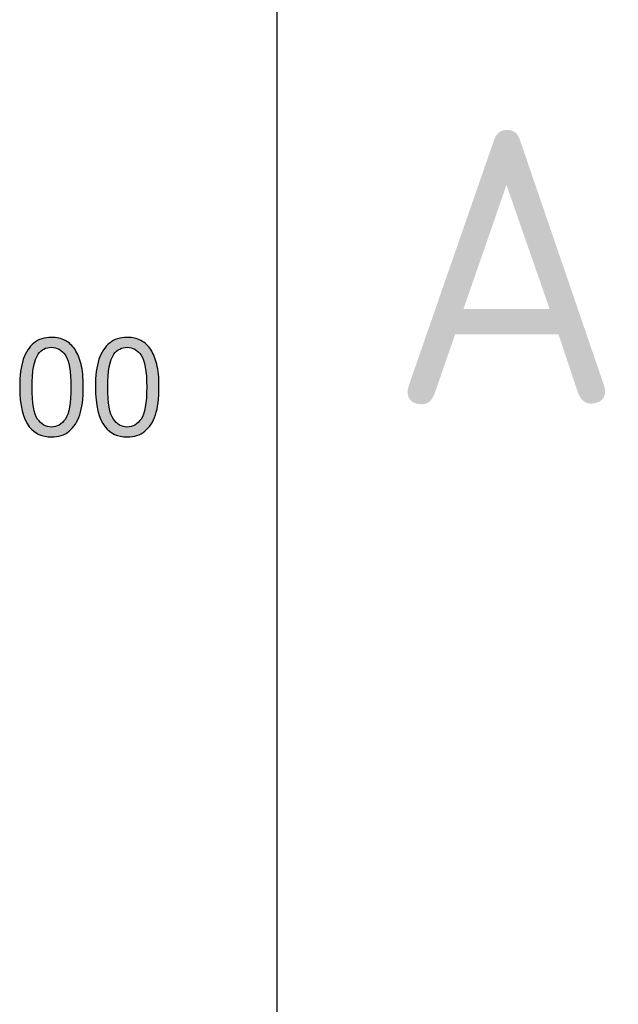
# Model space of a CAD drawing. Header units: inches. Extents: x 0 to 22, y 0 to 17.
# Tile 18 of 40: x 21.304 to 21.85, y 1.94 to 2.839. Entities that reach past the tile are written whole.
import ezdxf

# ---------------------------------------------------------------- set-up
doc = ezdxf.new("R2010")
doc.units = ezdxf.units.IN
doc.header["$MEASUREMENT"] = 0
doc.layers.add('Default', color=7, linetype='Continuous')

msp = doc.modelspace()

# ---------------------------------------------------------------- hatches: boundary and pattern name
at = {"layer": 'Default', "linetype": 'Continuous'}
h = msp.add_hatch(color=7, dxfattribs=at)
edge = h.paths.add_edge_path()
edge.add_spline(control_points=[(21.30353, 2.50387), (21.30353, 2.48714), (21.30647, 2.47507), (21.31233, 2.46767), (21.31724, 2.46151), (21.32398, 2.45843), (21.33257, 2.45843), (21.33908, 2.45843), (21.34448, 2.46019), (21.34875, 2.46368), (21.35302, 2.46719), (21.35623, 2.47215), (21.35838, 2.47857), (21.36052, 2.48498), (21.3616, 2.49341), (21.3616, 2.50387), (21.3616, 2.51269), (21.36093, 2.51971), (21.35959, 2.5249), (21.35825, 2.53011), (21.35642, 2.53452), (21.35407, 2.53814), (21.35171, 2.54177), (21.34874, 2.54454), (21.34514, 2.54647), (21.34153, 2.54839), (21.33734, 2.54936), (21.33257, 2.54936), (21.32609, 2.54936), (21.32071, 2.54761), (21.31644, 2.54413), (21.31217, 2.54064), (21.30895, 2.53569), (21.30678, 2.52928), (21.30462, 2.52287), (21.30353, 2.51439), (21.30353, 2.50387)], knot_values=[0, 0, 0, 0, 0.083333, 0.083333, 0.083333, 0.166667, 0.166667, 0.166667, 0.25, 0.25, 0.25, 0.333333, 0.333333, 0.333333, 0.416667, 0.416667, 0.416667, 0.5, 0.5, 0.5, 0.583333, 0.583333, 0.583333, 0.666667, 0.666667, 0.666667, 0.75, 0.75, 0.75, 0.833333, 0.833333, 0.833333, 0.916667, 0.916667, 0.916667, 1, 1, 1, 1], degree=3, periodic=0)
edge = h.paths.add_edge_path()
edge.add_spline(control_points=[(21.31478, 2.50387), (21.31478, 2.48925), (21.31648, 2.47952), (21.3199, 2.47468), (21.32332, 2.46984), (21.32754, 2.46742), (21.33257, 2.46742), (21.33759, 2.46742), (21.34181, 2.46985), (21.34523, 2.47471), (21.34865, 2.47957), (21.35035, 2.48929), (21.35035, 2.50387), (21.35035, 2.51852), (21.34865, 2.52826), (21.34523, 2.53307), (21.34181, 2.5379), (21.33755, 2.5403), (21.33244, 2.5403), (21.32742, 2.5403), (21.32342, 2.53817), (21.32042, 2.53393), (21.31665, 2.5285), (21.31478, 2.51848), (21.31478, 2.50387)], knot_values=[0, 0, 0, 0, 0.125, 0.125, 0.125, 0.25, 0.25, 0.25, 0.375, 0.375, 0.375, 0.5, 0.5, 0.5, 0.625, 0.625, 0.625, 0.75, 0.75, 0.75, 0.875, 0.875, 0.875, 1, 1, 1, 1], degree=3, periodic=0)
h = msp.add_hatch(color=7, dxfattribs=at)
edge = h.paths.add_edge_path()
edge.add_spline(control_points=[(21.37271, 2.50387), (21.37271, 2.48714), (21.37564, 2.47507), (21.38152, 2.46767), (21.38641, 2.46151), (21.39316, 2.45843), (21.40174, 2.45843), (21.40826, 2.45843), (21.41365, 2.46019), (21.41793, 2.46368), (21.4222, 2.46719), (21.42541, 2.47215), (21.42755, 2.47857), (21.4297, 2.48498), (21.43077, 2.49341), (21.43077, 2.50387), (21.43077, 2.51269), (21.4301, 2.51971), (21.42877, 2.5249), (21.42744, 2.53011), (21.42558, 2.53452), (21.42324, 2.53814), (21.4209, 2.54177), (21.41792, 2.54454), (21.41431, 2.54647), (21.41071, 2.54839), (21.40653, 2.54936), (21.40174, 2.54936), (21.39526, 2.54936), (21.38989, 2.54761), (21.38562, 2.54413), (21.38134, 2.54064), (21.37812, 2.53569), (21.37596, 2.52928), (21.37379, 2.52287), (21.37271, 2.51439), (21.37271, 2.50387)], knot_values=[0, 0, 0, 0, 0.083333, 0.083333, 0.083333, 0.166667, 0.166667, 0.166667, 0.25, 0.25, 0.25, 0.333333, 0.333333, 0.333333, 0.416667, 0.416667, 0.416667, 0.5, 0.5, 0.5, 0.583333, 0.583333, 0.583333, 0.666667, 0.666667, 0.666667, 0.75, 0.75, 0.75, 0.833333, 0.833333, 0.833333, 0.916667, 0.916667, 0.916667, 1, 1, 1, 1], degree=3, periodic=0)
edge = h.paths.add_edge_path()
edge.add_spline(control_points=[(21.38394, 2.50387), (21.38394, 2.48925), (21.38566, 2.47952), (21.38908, 2.47468), (21.3925, 2.46984), (21.39672, 2.46742), (21.40174, 2.46742), (21.40676, 2.46742), (21.41098, 2.46985), (21.4144, 2.47471), (21.41783, 2.47957), (21.41954, 2.48929), (21.41954, 2.50387), (21.41954, 2.51852), (21.41783, 2.52826), (21.4144, 2.53307), (21.41098, 2.5379), (21.40672, 2.5403), (21.40162, 2.5403), (21.3966, 2.5403), (21.39259, 2.53817), (21.38959, 2.53393), (21.38583, 2.5285), (21.38394, 2.51848), (21.38394, 2.50387)], knot_values=[0, 0, 0, 0, 0.125, 0.125, 0.125, 0.25, 0.25, 0.25, 0.375, 0.375, 0.375, 0.5, 0.5, 0.5, 0.625, 0.625, 0.625, 0.75, 0.75, 0.75, 0.875, 0.875, 0.875, 1, 1, 1, 1], degree=3, periodic=0)

# ---------------------------------------------------------------- linework, layer by layer
at = {"layer": 'Default', "color": 7, "linetype": 'Continuous'}
msp.add_line((21.53862, 0.51459), (21.53862, 16.51459), dxfattribs=at)
for points, knots in [([(21.30353, 2.50387), (21.30353, 2.51439), (21.30462, 2.52287), (21.30678, 2.52928), (21.30895, 2.53569), (21.31217, 2.54064), (21.31644, 2.54413), (21.32071, 2.54761), (21.32609, 2.54936), (21.33257, 2.54936), (21.33734, 2.54936), (21.34153, 2.54839), (21.34514, 2.54647), (21.34874, 2.54454), (21.35171, 2.54177), (21.35407, 2.53814), (21.35642, 2.53452), (21.35825, 2.53011), (21.35959, 2.5249), (21.36093, 2.51971), (21.3616, 2.51269), (21.3616, 2.50387), (21.3616, 2.49341), (21.36052, 2.48498), (21.35838, 2.47857), (21.35623, 2.47215), (21.35302, 2.46719), (21.34875, 2.46368), (21.34448, 2.46019), (21.33908, 2.45843), (21.33257, 2.45843), (21.32398, 2.45843), (21.31724, 2.46151), (21.31233, 2.46767), (21.30647, 2.47507), (21.30353, 2.48714), (21.30353, 2.50387)], [0, 0, 0, 0, 0.083333, 0.083333, 0.083333, 0.166667, 0.166667, 0.166667, 0.25, 0.25, 0.25, 0.333333, 0.333333, 0.333333, 0.416667, 0.416667, 0.416667, 0.5, 0.5, 0.5, 0.583333, 0.583333, 0.583333, 0.666667, 0.666667, 0.666667, 0.75, 0.75, 0.75, 0.833333, 0.833333, 0.833333, 0.916667, 0.916667, 0.916667, 1, 1, 1, 1]), ([(21.37271, 2.50387), (21.37271, 2.51439), (21.37379, 2.52287), (21.37596, 2.52928), (21.37812, 2.53569), (21.38134, 2.54064), (21.38562, 2.54413), (21.38989, 2.54761), (21.39526, 2.54936), (21.40174, 2.54936), (21.40653, 2.54936), (21.41071, 2.54839), (21.41431, 2.54647), (21.41792, 2.54454), (21.4209, 2.54177), (21.42324, 2.53814), (21.42558, 2.53452), (21.42744, 2.53011), (21.42877, 2.5249), (21.4301, 2.51971), (21.43077, 2.51269), (21.43077, 2.50387), (21.43077, 2.49341), (21.4297, 2.48498), (21.42755, 2.47857), (21.42541, 2.47215), (21.4222, 2.46719), (21.41793, 2.46368), (21.41365, 2.46019), (21.40826, 2.45843), (21.40174, 2.45843), (21.39316, 2.45843), (21.38641, 2.46151), (21.38152, 2.46767), (21.37564, 2.47507), (21.37271, 2.48714), (21.37271, 2.50387)], [0, 0, 0, 0, 0.083333, 0.083333, 0.083333, 0.166667, 0.166667, 0.166667, 0.25, 0.25, 0.25, 0.333333, 0.333333, 0.333333, 0.416667, 0.416667, 0.416667, 0.5, 0.5, 0.5, 0.583333, 0.583333, 0.583333, 0.666667, 0.666667, 0.666667, 0.75, 0.75, 0.75, 0.833333, 0.833333, 0.833333, 0.916667, 0.916667, 0.916667, 1, 1, 1, 1]), ([(21.31478, 2.50387), (21.31478, 2.48925), (21.31648, 2.47952), (21.3199, 2.47468), (21.32332, 2.46984), (21.32754, 2.46742), (21.33257, 2.46742), (21.33759, 2.46742), (21.34181, 2.46985), (21.34523, 2.47471), (21.34865, 2.47957), (21.35035, 2.48929), (21.35035, 2.50387), (21.35035, 2.51852), (21.34865, 2.52826), (21.34523, 2.53307), (21.34181, 2.5379), (21.33755, 2.5403), (21.33244, 2.5403), (21.32742, 2.5403), (21.32342, 2.53817), (21.32042, 2.53393), (21.31665, 2.5285), (21.31478, 2.51848), (21.31478, 2.50387)], [0, 0, 0, 0, 0.125, 0.125, 0.125, 0.25, 0.25, 0.25, 0.375, 0.375, 0.375, 0.5, 0.5, 0.5, 0.625, 0.625, 0.625, 0.75, 0.75, 0.75, 0.875, 0.875, 0.875, 1, 1, 1, 1]), ([(21.38394, 2.50387), (21.38394, 2.48925), (21.38566, 2.47952), (21.38908, 2.47468), (21.3925, 2.46984), (21.39672, 2.46742), (21.40174, 2.46742), (21.40676, 2.46742), (21.41098, 2.46985), (21.4144, 2.47471), (21.41783, 2.47957), (21.41954, 2.48929), (21.41954, 2.50387), (21.41954, 2.51852), (21.41783, 2.52826), (21.4144, 2.53307), (21.41098, 2.5379), (21.40672, 2.5403), (21.40162, 2.5403), (21.3966, 2.5403), (21.39259, 2.53817), (21.38959, 2.53393), (21.38583, 2.5285), (21.38394, 2.51848), (21.38394, 2.50387)], [0, 0, 0, 0, 0.125, 0.125, 0.125, 0.25, 0.25, 0.25, 0.375, 0.375, 0.375, 0.5, 0.5, 0.5, 0.625, 0.625, 0.625, 0.75, 0.75, 0.75, 0.875, 0.875, 0.875, 1, 1, 1, 1])]:
    msp.add_open_spline(points, degree=3, knots=knots, dxfattribs=at)

# ---------------------------------------------------------------- texts
at = {"layer": 'Default', "insert": (21.74795, 2.61354), "char_height": 0.25, "width": 0.2437978, "attachment_point": 5}
msp.add_mtext('{\\fSolid Edge ANSI|b0||i0||c0|p34;\\C7;\\H0.25;\\W1.;A}', dxfattribs=at)

doc.saveas('drawing.dxf')
